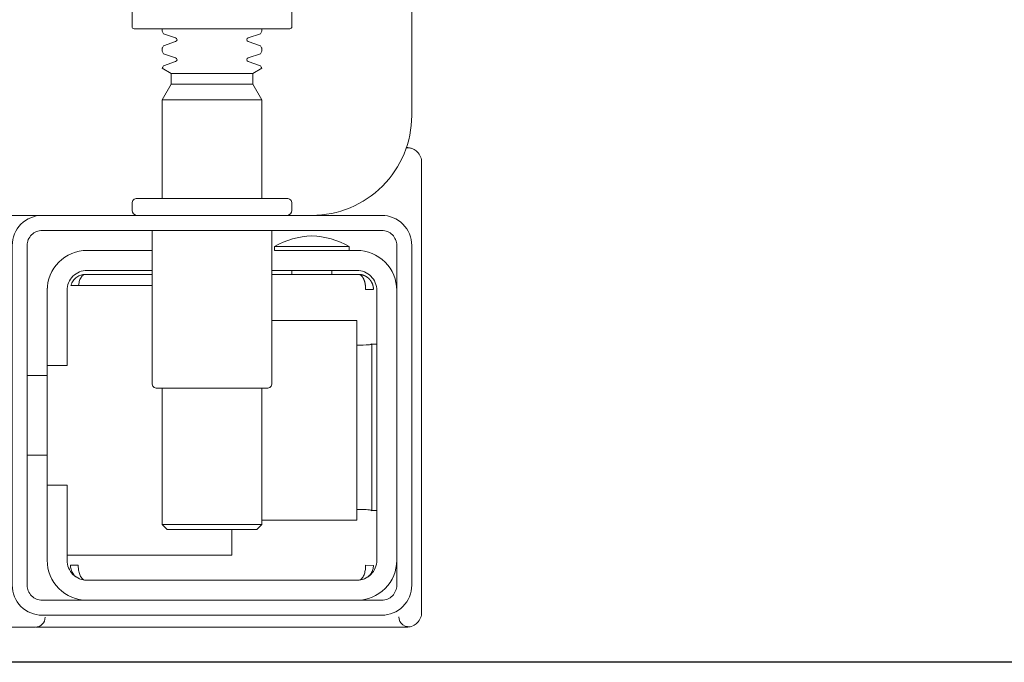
# Model space of a CAD drawing. Header units: millimetres. Extents: x -1893473 to 1546619, y -568027 to 942944.
# Tile 187 of 256: x 169673 to 169771, y -495867 to -495802. Entities that reach past the tile are written whole.
import ezdxf
from ezdxf.enums import TextEntityAlignment as Align

# ---------------------------------------------------------------- set-up
doc = ezdxf.new("R2010")
doc.units = ezdxf.units.MM
doc.header["$LTSCALE"] = 0.2
doc.layers.get('0').update_dxf_attribs({"lineweight": 0})
for name, color, linetype, lineweight in [('!! 0_Opis_pom', 9, 'Continuous', 13), ('!! 1_OPIS POM NOWE', 140, 'Continuous', 5), ('P-Opis nadproża', 150, 'Continuous', 9)]:
    doc.layers.add(name, color=color, linetype=linetype, lineweight=lineweight)
doc.layers.add('!! 1_zabudowa GK', color=33, linetype='Continuous')
doc.layers.add('!!_@ wypos sanit nd', color=7, linetype='Continuous', lineweight=0, plot=False)
doc.styles.add('ARIAL', font='tahoma.ttf')

# ---------------------------------------------------------------- blocks, each defined once
blk = doc.blocks.new('A$C4ebe9e89')
for points in [[(-0.159932, 0.04968), (-0.172483, 0.04968, 0.405519), (-0.171998, 0.05018), (-0.171998, 0.05088, 0.414214), (-0.172498, 0.05138), (-0.187498, 0.05138, 0.414214), (-0.187998, 0.05088), (-0.187998, 0.05018, 0.405519), (-0.187513, 0.04968), (-0.189998, 0.04968, -0.414214), (-0.199998, 0.05968), (-0.199998, 0.13968, -0.266001), (-0.195061, 0.148304)], [(-0.187998, 0.144827), (-0.187998, 0.068559, 0.414214), (-0.187798, 0.068359), (-0.175453, 0.068359), (-0.172198, 0.068359, 0.414214), (-0.171998, 0.068559), (-0.171998, 0.072359)], [(-0.184999, 0.068359), (-0.184999, 0.068117, -0.050055), (-0.184852, 0.067856), (-0.183635, 0.067448, -0.719897), (-0.183635, 0.067069), (-0.184852, 0.066662, -0.050055), (-0.184999, 0.0664), (-0.184999, 0.066117, -0.050055), (-0.184852, 0.065856), (-0.183635, 0.065448, -0.719897), (-0.183635, 0.065069), (-0.184852, 0.064662, -0.050055), (-0.184999, 0.0644), (-0.184099, 0.063881), (-0.184099, 0.062818), (-0.184999, 0.061259), (-0.184999, 0.05138)], [(-0.174999, 0.068359), (-0.174999, 0.068117, 0.050055), (-0.175145, 0.067856), (-0.176362, 0.067448, 0.719897), (-0.176362, 0.067069), (-0.175145, 0.066662, 0.050055), (-0.174999, 0.0664), (-0.174999, 0.066117, 0.050055), (-0.175145, 0.065856), (-0.176362, 0.065448, 0.719897), (-0.176362, 0.065069), (-0.175145, 0.064662, 0.050055), (-0.174999, 0.0644), (-0.175899, 0.063881), (-0.175899, 0.062818), (-0.174999, 0.061259), (-0.174999, 0.05138)], [(-0.200106, 0.056343, 0.091301), (-0.200554, 0.056035, 0.198909), (-0.200993, 0.054975)], [(-0.199445, 0.056398, 0.170835), (-0.200106, 0.056343)], [(-0.186248, 0.046561, 0.119096), (-0.189998, 0.047643, 0.119096), (-0.193748, 0.046561)], [(-0.185998, 0.04818), (-0.185998, 0.03288, 0.414214), (-0.185498, 0.03238), (-0.174498, 0.03238, 0.414214), (-0.173998, 0.03288), (-0.173998, 0.04818)], [(-0.198498, 0.04218, -0.414214), (-0.194498, 0.04618), (-0.186248, 0.04618), (-0.186248, 0.046561), (-0.193748, 0.046561), (-0.193748, 0.04618)], [(-0.173998, 0.04618), (-0.167498, 0.04618, -0.414214), (-0.163498, 0.04218), (-0.163529, 0.04268)], [(-0.185998, 0.04418), (-0.194498, 0.04418, 0.414214), (-0.196498, 0.04218), (-0.196498, 0.01518, 0.414214), (-0.194498, 0.01318), (-0.167498, 0.01318, 0.414214), (-0.165498, 0.01518), (-0.165498, 0.02268), (-0.163498, 0.02268), (-0.163498, 0.04218)], [(-0.163498, 0.03468), (-0.165498, 0.03468), (-0.165498, 0.04218, 0.414214), (-0.167498, 0.04418), (-0.173998, 0.04418)], [(-0.194498, 0.020247), (-0.19515, 0.020244), (-0.195421, 0.020242), (-0.1956, 0.020239), (-0.195666, 0.020236, 0.116465), (-0.19589, 0.020184), (-0.196006, 0.020125), (-0.196006, 0.036834), (-0.19589, 0.036776, 0.116465), (-0.195666, 0.036723), (-0.195421, 0.036717), (-0.19515, 0.036715), (-0.194498, 0.036712)], [(-0.167498, 0.01118, 0.414214), (-0.163498, 0.01518), (-0.163498, 0.02268)], [(-0.198498, 0.01518, 0.414214), (-0.194498, 0.01118)], [(-0.200993, 0.009984, 0.198909), (-0.200554, 0.008924, 0.091301), (-0.200106, 0.008616)], [(-0.162365, 0.008487), (-0.162495, 0.008488), (-0.162687, 0.00849), (-0.162936, 0.008491), (-0.163233, 0.008492), (-0.163566, 0.008493), (-0.163926, 0.008493), (-0.164275, 0.008493), (-0.197709, 0.008493), (-0.198409, 0.008493), (-0.199027, 0.008491), (-0.199482, 0.008488), (-0.199608, 0.008493), (-0.199728, 0.008507), (-0.199837, 0.008528), (-0.200033, 0.008586, 0.517033), (-0.198697, 0.009525)], [(-0.163298, 0.009479, 0.412536), (-0.162298, 0.008485), (-0.112504, 0.008485), (-0.112213, 0.008513), (-0.111933, 0.008597), (-0.111675, 0.008735), (-0.111448, 0.008919), (-0.111262, 0.009144), (-0.111122, 0.009401), (-0.111035, 0.00968)]]:
    blk.add_lwpolyline(points, format="xyb")
for points in [[(-0.184099, 0.063881), (-0.175899, 0.063881)], [(-0.175899, 0.062818), (-0.184099, 0.062818)], [(-0.174999, 0.061259), (-0.184999, 0.061259)], [(-0.200007, 0.056382), (-0.199875, 0.056422), (-0.199756, 0.056448), (-0.199624, 0.056465), (-0.19948, 0.056471)], [(-0.200993, 0.054975), (-0.200993, 0.009984)], [(-0.19478, 0.043779), (-0.185998, 0.043779)], [(-0.191998, 0.04418), (-0.191998, 0.043779)], [(-0.187998, 0.04418), (-0.187998, 0.043779)], [(-0.166636, 0.04268), (-0.166662, 0.042838), (-0.166686, 0.042951), (-0.166715, 0.04306), (-0.166749, 0.043164), (-0.166786, 0.043262), (-0.166834, 0.043367), (-0.166887, 0.043461), (-0.166944, 0.043545), (-0.167013, 0.043627), (-0.167096, 0.043698), (-0.167183, 0.043748), (-0.167284, 0.043779), (-0.167182, 0.043772), (-0.167077, 0.043758), (-0.166963, 0.043734), (-0.166862, 0.043705), (-0.166765, 0.043669), (-0.166661, 0.043622), (-0.166569, 0.043572), (-0.166462, 0.043503), (-0.16636, 0.043424), (-0.166266, 0.043337), (-0.16618, 0.043243), (-0.166102, 0.043141), (-0.166033, 0.043033), (-0.165973, 0.04292), (-0.165924, 0.042802), (-0.165884, 0.04268), (-0.173998, 0.04268)], [(-0.173998, 0.043779), (-0.167216, 0.043779)], [(-0.184999, 0.01918), (-0.194498, 0.01918), (-0.194498, 0.03918), (-0.185998, 0.03918)], [(-0.195909, 0.036785), (-0.196017, 0.036787), (-0.196155, 0.036788), (-0.196318, 0.03679), (-0.196498, 0.036791)], [(-0.161498, 0.03368), (-0.163498, 0.03368)], [(-0.184999, 0.03238), (-0.184999, 0.018759), (-0.184499, 0.018259), (-0.175499, 0.018259), (-0.174999, 0.018759), (-0.174999, 0.03238)], [(-0.161498, 0.02568), (-0.163498, 0.02568)], [(-0.196498, 0.020168), (-0.196318, 0.020169), (-0.196155, 0.020171), (-0.196017, 0.020172), (-0.195909, 0.020174)], [(-0.174999, 0.018759), (-0.184999, 0.018759)], [(-0.181998, 0.018259), (-0.181998, 0.01568), (-0.165498, 0.01568)], [(-0.166361, 0.013534), (-0.166252, 0.013637), (-0.166184, 0.013712), (-0.166122, 0.013791), (-0.166059, 0.013884), (-0.166004, 0.013978), (-0.165958, 0.014074), (-0.165919, 0.014169), (-0.165885, 0.014275), (-0.16586, 0.01438), (-0.165842, 0.014485), (-0.165833, 0.014585), (-0.165831, 0.014688), (-0.165931, 0.01468), (-0.166064, 0.01468), (-0.166296, 0.01468), (-0.166405, 0.01468), (-0.166505, 0.01468), (-0.166607, 0.014683), (-0.16661, 0.014583), (-0.166619, 0.014482), (-0.166625, 0.01438), (-0.166636, 0.014278), (-0.166652, 0.014176), (-0.166672, 0.014072), (-0.166697, 0.013967), (-0.166726, 0.013865), (-0.166758, 0.013769), (-0.166802, 0.013661), (-0.16685, 0.013562), (-0.166902, 0.013473), (-0.166968, 0.013383), (-0.167039, 0.013308), (-0.167118, 0.013246), (-0.167252, 0.01318), (-0.194749, 0.01318), (-0.194928, 0.013283), (-0.195007, 0.013359), (-0.195074, 0.013444), (-0.195129, 0.013531), (-0.19518, 0.01363), (-0.195221, 0.013724), (-0.195257, 0.013825), (-0.19529, 0.013933), (-0.195318, 0.014045), (-0.195338, 0.014146), (-0.195355, 0.014249), (-0.195368, 0.014354), (-0.195378, 0.014462), (-0.195384, 0.014576), (-0.195386, 0.01468), (-0.196166, 0.014666), (-0.196162, 0.014565), (-0.19615, 0.014459), (-0.19613, 0.014353), (-0.196104, 0.014253), (-0.196069, 0.014148), (-0.19603, 0.014055), (-0.195979, 0.013954), (-0.195924, 0.013863), (-0.195861, 0.013773), (-0.195791, 0.013687), (-0.195714, 0.013607), (-0.195633, 0.013533)]]:
    blk.add_lwpolyline(points)
for points in [[(-0.199998, 0.01268), (-0.199998, 0.04668, -0.414214), (-0.196998, 0.04968), (-0.162998, 0.04968, -0.414214), (-0.159998, 0.04668), (-0.159998, 0.01268, -0.414214), (-0.162998, 0.00968), (-0.196998, 0.00968, -0.414214)], [(-0.161498, 0.04668), (-0.161498, 0.01268, -0.414214), (-0.162998, 0.01118), (-0.196998, 0.01118, -0.414214), (-0.198498, 0.01268), (-0.198498, 0.04668, -0.414214), (-0.196998, 0.04818), (-0.162998, 0.04818, -0.414214)]]:
    blk.add_lwpolyline(points, format="xyb", close=True)
blk.add_lwpolyline([(-0.194666, 0.043779), (-0.194664, 0.043779), (-0.194663, 0.043779), (-0.194663, 0.043779), (-0.194662, 0.043779), (-0.194662, 0.043779), (-0.194661, 0.043779), (-0.194661, 0.043779), (-0.194661, 0.043779), (-0.19466, 0.043779), (-0.194661, 0.043779), (-0.194661, 0.043779), (-0.194661, 0.043779), (-0.194662, 0.043779), (-0.194663, 0.043779), (-0.194663, 0.043779), (-0.194665, 0.043779), (-0.194667, 0.043779), (-0.194669, 0.043779), (-0.194672, 0.043779), (-0.194674, 0.043778), (-0.194677, 0.043778), (-0.19468, 0.043778), (-0.194692, 0.043778), (-0.194698, 0.043777), (-0.194704, 0.043777), (-0.194707, 0.043777), (-0.19471, 0.043776), (-0.194712, 0.043776), (-0.194715, 0.043776), (-0.194717, 0.043776), (-0.194719, 0.043775), (-0.194723, 0.043775), (-0.194725, 0.043774), (-0.194726, 0.043774), (-0.194729, 0.043773), (-0.194731, 0.043773), (-0.194732, 0.043773), (-0.194733, 0.043773), (-0.194735, 0.043772), (-0.194736, 0.043772), (-0.194738, 0.043772), (-0.194739, 0.043771), (-0.194741, 0.043771), (-0.194743, 0.04377), (-0.194746, 0.04377), (-0.194748, 0.043769), (-0.194751, 0.043769), (-0.194753, 0.043768), (-0.194756, 0.043767), (-0.194759, 0.043767), (-0.194762, 0.043766), (-0.194765, 0.043765), (-0.194768, 0.043764), (-0.194772, 0.043763), (-0.194778, 0.043761), (-0.194785, 0.043759), (-0.194792, 0.043756), (-0.194799, 0.043754), (-0.194805, 0.043751), (-0.194812, 0.043748), (-0.194819, 0.043745), (-0.194827, 0.043742), (-0.194834, 0.043738), (-0.194841, 0.043735), (-0.194848, 0.043731), (-0.194855, 0.043727), (-0.194862, 0.043723), (-0.194869, 0.043719), (-0.194876, 0.043714), (-0.194883, 0.04371), (-0.19489, 0.043705), (-0.194897, 0.0437), (-0.194904, 0.043695), (-0.194911, 0.04369), (-0.194918, 0.043684), (-0.194925, 0.043679), (-0.194932, 0.043673), (-0.194939, 0.043668), (-0.194946, 0.043662), (-0.194952, 0.043656), (-0.194959, 0.043649), (-0.194966, 0.043643), (-0.194973, 0.043637), (-0.194979, 0.04363), (-0.194986, 0.043623), (-0.194993, 0.043616), (-0.194999, 0.043609), (-0.195006, 0.043602), (-0.195012, 0.043594), (-0.195019, 0.043587), (-0.195025, 0.043579), (-0.195032, 0.043571), (-0.195038, 0.043563), (-0.195044, 0.043555), (-0.195051, 0.043547), (-0.195057, 0.043539), (-0.195063, 0.04353), (-0.195069, 0.043522), (-0.195076, 0.043513), (-0.195082, 0.043504), (-0.195088, 0.043495), (-0.195094, 0.043486), (-0.1951, 0.043477), (-0.195106, 0.043467), (-0.195111, 0.043458), (-0.195117, 0.043448), (-0.195123, 0.043438), (-0.195129, 0.043428), (-0.195134, 0.043418), (-0.19514, 0.043408), (-0.195145, 0.043398), (-0.195151, 0.043388), (-0.195156, 0.043377), (-0.195162, 0.043366), (-0.195167, 0.043356), (-0.195173, 0.043345), (-0.195178, 0.043334), (-0.195183, 0.043323), (-0.195188, 0.043312), (-0.195193, 0.0433), (-0.195198, 0.043289), (-0.195203, 0.043277), (-0.195208, 0.043266), (-0.195213, 0.043254), (-0.195218, 0.043242), (-0.195223, 0.04323), (-0.195227, 0.043218), (-0.195232, 0.043206), (-0.195236, 0.043194), (-0.195241, 0.043181), (-0.195245, 0.043169), (-0.19525, 0.043157), (-0.195258, 0.043132), (-0.195266, 0.043106), (-0.195274, 0.043081), (-0.195282, 0.043055), (-0.195289, 0.043029), (-0.195296, 0.043003), (-0.195303, 0.042977), (-0.19531, 0.042951), (-0.195316, 0.042925), (-0.195322, 0.042898), (-0.195327, 0.042872), (-0.195333, 0.042845), (-0.195338, 0.042819), (-0.195343, 0.042792), (-0.195347, 0.042765), (-0.195351, 0.042739), (-0.195355, 0.042712), (-0.195359, 0.042685), (-0.195362, 0.042658), (-0.195366, 0.042632), (-0.195368, 0.042605), (-0.195371, 0.042578), (-0.195372, 0.042565), (-0.195373, 0.042559), (-0.195373, 0.042552), (-0.195374, 0.042546), (-0.195375, 0.04254), (-0.195375, 0.042534), (-0.195375, 0.042528), (-0.195376, 0.042522), (-0.195376, 0.042516), (-0.195377, 0.042511), (-0.195377, 0.042505), (-0.195377, 0.0425), (-0.195378, 0.042495), (-0.195378, 0.04249), (-0.195378, 0.042485), (-0.195379, 0.04248), (-0.195379, 0.042476), (-0.195379, 0.042471), (-0.195379, 0.042467), (-0.19538, 0.042463), (-0.19538, 0.04246), (-0.19538, 0.042456), (-0.19538, 0.042453), (-0.19538, 0.04245), (-0.195381, 0.042447), (-0.195381, 0.042444), (-0.195381, 0.042441), (-0.195381, 0.042439), (-0.195381, 0.042437), (-0.195381, 0.042434), (-0.195381, 0.04243), (-0.195382, 0.042427), (-0.195382, 0.042424), (-0.195382, 0.042421), (-0.195382, 0.042415), (-0.195383, 0.042409), (-0.195383, 0.042404), (-0.195384, 0.042399), (-0.195384, 0.042394), (-0.195384, 0.04239), (-0.195384, 0.042385), (-0.195384, 0.042381), (-0.195384, 0.042376), (-0.195384, 0.042371), (-0.195384, 0.042367), (-0.195383, 0.042362), (-0.195383, 0.042357), (-0.195382, 0.042353), (-0.195382, 0.042348), (-0.195381, 0.042344), (-0.19538, 0.04234), (-0.195379, 0.042336), (-0.195378, 0.042329), (-0.195377, 0.042321), (-0.195376, 0.042317), (-0.195376, 0.042313), (-0.195376, 0.04231), (-0.195376, 0.042306), (-0.195376, 0.042302), (-0.195377, 0.042299), (-0.195377, 0.042295), (-0.195378, 0.042291), (-0.19538, 0.042288), (-0.195381, 0.042286), (-0.195381, 0.042285), (-0.195382, 0.042283), (-0.195383, 0.042282), (-0.195385, 0.042281), (-0.195386, 0.042279), (-0.195387, 0.042277), (-0.195389, 0.042276), (-0.195391, 0.042274), (-0.195394, 0.042273), (-0.195396, 0.042272), (-0.195398, 0.042271), (-0.1954, 0.04227), (-0.195403, 0.04227), (-0.195408, 0.04227), (-0.195412, 0.04227), (-0.195417, 0.042271), (-0.195422, 0.042272), (-0.195431, 0.042275), (-0.195441, 0.042279), (-0.195446, 0.04228), (-0.195451, 0.042282), (-0.195457, 0.042283), (-0.19546, 0.042283), (-0.195464, 0.042284), (-0.195471, 0.042284), (-0.195479, 0.042284), (-0.195486, 0.042284), (-0.195494, 0.042284), (-0.195502, 0.042283), (-0.19551, 0.042282), (-0.195519, 0.042282), (-0.195528, 0.042281), (-0.195538, 0.04228), (-0.195548, 0.04228), (-0.195559, 0.042279), (-0.195569, 0.042279), (-0.19558, 0.042279), (-0.19559, 0.042279), (-0.195612, 0.042279), (-0.195634, 0.042279), (-0.195655, 0.042279), (-0.195676, 0.042279), (-0.195697, 0.042279), (-0.195737, 0.042279), (-0.195757, 0.042279), (-0.195777, 0.042279), (-0.195948, 0.042279), (-0.195962, 0.042279), (-0.195976, 0.042279), (-0.19599, 0.042279), (-0.196003, 0.042279), (-0.196016, 0.042279), (-0.196028, 0.042279), (-0.19604, 0.042279), (-0.196051, 0.042279), (-0.196062, 0.042279), (-0.196072, 0.042279), (-0.196082, 0.04228), (-0.196091, 0.042281), (-0.1961, 0.042282), (-0.196108, 0.042283), (-0.196115, 0.042284), (-0.196128, 0.042287), (-0.196134, 0.042287), (-0.19614, 0.042288), (-0.196144, 0.042289), (-0.196149, 0.042288), (-0.196151, 0.042288), (-0.196153, 0.042288), (-0.196154, 0.042287), (-0.196156, 0.042287), (-0.196157, 0.042286), (-0.196159, 0.042285), (-0.19616, 0.042283), (-0.196161, 0.042282), (-0.196162, 0.04228), (-0.196163, 0.042278), (-0.196163, 0.042276), (-0.196164, 0.042273), (-0.196165, 0.042271), (-0.196165, 0.04227), (-0.196165, 0.04227), (-0.196165, 0.042269), (-0.196165, 0.042269), (-0.196166, 0.04227), (-0.196166, 0.042271), (-0.196166, 0.042272), (-0.196166, 0.042274), (-0.196166, 0.042276), (-0.196166, 0.042279), (-0.196166, 0.042282), (-0.196166, 0.042286), (-0.196166, 0.042289), (-0.196166, 0.042293), (-0.196166, 0.042301), (-0.196166, 0.04231), (-0.196166, 0.042318), (-0.196165, 0.042327), (-0.196165, 0.042335), (-0.196165, 0.04234), (-0.196165, 0.042345), (-0.196164, 0.042349), (-0.196164, 0.042355), (-0.196164, 0.04236), (-0.196164, 0.042363), (-0.196163, 0.042366), (-0.196163, 0.042379), (-0.196162, 0.042386), (-0.196162, 0.042392), (-0.196161, 0.042399), (-0.196161, 0.042403), (-0.196161, 0.042407), (-0.19616, 0.04241), (-0.19616, 0.042415), (-0.19616, 0.042419), (-0.196159, 0.042423), (-0.196159, 0.042428), (-0.196158, 0.042433), (-0.196158, 0.042439), (-0.196157, 0.042444), (-0.196156, 0.04245), (-0.196156, 0.042454), (-0.196156, 0.042456), (-0.196155, 0.042459), (-0.196155, 0.042462), (-0.196155, 0.042465), (-0.196154, 0.042468), (-0.196154, 0.042472), (-0.196153, 0.042476), (-0.196153, 0.04248), (-0.196152, 0.042485), (-0.196151, 0.042489), (-0.196151, 0.042495), (-0.19615, 0.0425), (-0.196149, 0.042505), (-0.196148, 0.042511), (-0.196147, 0.042517), (-0.196146, 0.042523), (-0.196145, 0.04253), (-0.196144, 0.042536), (-0.196143, 0.042543), (-0.196141, 0.04255), (-0.19614, 0.042557), (-0.196139, 0.042564), (-0.196137, 0.042572), (-0.196136, 0.042579), (-0.196134, 0.042587), (-0.196132, 0.042595), (-0.196131, 0.042603), (-0.196129, 0.042612), (-0.196125, 0.042628), (-0.196121, 0.042645), (-0.196117, 0.042661), (-0.196112, 0.042677), (-0.196108, 0.042694), (-0.196103, 0.04271), (-0.196098, 0.042726), (-0.196093, 0.042742), (-0.196088, 0.042758), (-0.196082, 0.042774), (-0.196076, 0.04279), (-0.196071, 0.042806), (-0.196065, 0.042822), (-0.196058, 0.042837), (-0.196052, 0.042853), (-0.196045, 0.042869), (-0.196039, 0.042884), (-0.196032, 0.042899), (-0.196025, 0.042915), (-0.196018, 0.04293), (-0.19601, 0.042945), (-0.196003, 0.04296), (-0.195995, 0.042975), (-0.195987, 0.04299), (-0.195979, 0.043005), (-0.195971, 0.043019), (-0.195962, 0.043034), (-0.195954, 0.043048), (-0.195945, 0.043063), (-0.195936, 0.043077), (-0.195927, 0.043091), (-0.195918, 0.043106), (-0.195909, 0.04312), (-0.195899, 0.043133), (-0.195889, 0.043147), (-0.19588, 0.043161), (-0.19587, 0.043175), (-0.195859, 0.043188), (-0.195849, 0.043201), (-0.195839, 0.043215), (-0.195828, 0.043228), (-0.195817, 0.043241), (-0.195806, 0.043254), (-0.195795, 0.043266), (-0.195784, 0.043279), (-0.195773, 0.043292), (-0.195761, 0.043304), (-0.19575, 0.043316), (-0.195738, 0.043328), (-0.195726, 0.04334), (-0.195714, 0.043352), (-0.195702, 0.043364), (-0.19569, 0.043375), (-0.195678, 0.043387), (-0.195665, 0.043398), (-0.195653, 0.043409), (-0.19564, 0.04342), (-0.195627, 0.043431), (-0.195614, 0.043442), (-0.195601, 0.043452), (-0.195588, 0.043463), (-0.195574, 0.043473), (-0.195561, 0.043483), (-0.195547, 0.043493), (-0.195534, 0.043503), (-0.19552, 0.043513), (-0.195506, 0.043522), (-0.195492, 0.043532), (-0.195478, 0.043541), (-0.195463, 0.04355), (-0.195449, 0.043559), (-0.195435, 0.043567), (-0.19542, 0.043576), (-0.195405, 0.043584), (-0.195391, 0.043593), (-0.195376, 0.043601), (-0.195361, 0.043609), (-0.195346, 0.043616), (-0.195331, 0.043624), (-0.195316, 0.043631), (-0.1953, 0.043639), (-0.195285, 0.043646), (-0.19527, 0.043652), (-0.195254, 0.043659), (-0.195239, 0.043666), (-0.195223, 0.043672), (-0.195207, 0.043678), (-0.195191, 0.043684), (-0.195176, 0.04369), (-0.19516, 0.043696), (-0.195144, 0.043701), (-0.195128, 0.043706), (-0.195112, 0.043712), (-0.195096, 0.043716), (-0.195079, 0.043721), (-0.195063, 0.043726), (-0.195047, 0.04373), (-0.19503, 0.043734), (-0.195014, 0.043738), (-0.194997, 0.043742), (-0.194981, 0.043746), (-0.194964, 0.043749), (-0.194948, 0.043753), (-0.194931, 0.043756), (-0.194915, 0.043759), (-0.194906, 0.04376), (-0.194897, 0.043761), (-0.194888, 0.043763), (-0.194878, 0.043764), (-0.194868, 0.043766), (-0.194857, 0.043767), (-0.194846, 0.043768), (-0.194835, 0.04377), (-0.194823, 0.043771), (-0.194811, 0.043772), (-0.194799, 0.043773), (-0.194792, 0.043774), (-0.194786, 0.043774), (-0.194781, 0.043775), (-0.194775, 0.043775), (-0.19477, 0.043776), (-0.194765, 0.043776), (-0.194755, 0.043777), (-0.194745, 0.043777), (-0.194741, 0.043777), (-0.194736, 0.043778), (-0.194732, 0.043778), (-0.194728, 0.043778), (-0.194712, 0.043779), (-0.194704, 0.043779), (-0.194696, 0.043779), (-0.194694, 0.043779), (-0.194692, 0.043779), (-0.19469, 0.043779), (-0.194689, 0.043779), (-0.194686, 0.043779), (-0.194683, 0.043779), (-0.194678, 0.043779), (-0.194676, 0.043779), (-0.194673, 0.043779), (-0.194671, 0.043779), (-0.19467, 0.043779), (-0.194668, 0.043779)], close=True)
for centre in [(-0.241363, 0.125806), (-0.225377, 0.125806), (-0.209392, 0.125806)]:
    blk.add_ellipse(centre, major_axis=(0, 0.055698), ratio=0.04256, start_param=0.705617, end_param=3.691026)
blk = doc.blocks.new('A$C2EB40A8D')
at = {"layer": '!! 1_zabudowa GK'}
blk.add_lwpolyline([(6407.5648, -1464.98603), (3298.87011, -1464.98603)], dxfattribs=at)
at = {"layer": '!!_@ wypos sanit nd', "xscale": -1000, "yscale": 1000, "zscale": 1000}
blk.add_blockref('A$C4ebe9e89', (5843.98841, -1469.95656), dxfattribs=at)
at = {"layer": '!! 0_Opis_pom', "ltscale": 0.7, "style": 'ARIAL'}
for tag, p in [('B1,21', (-891.77727, 31796.97458)), ('A1,16', (-13651.31084, 31587.95236)), ('B1,19', (-5798.61305, 31587.22944)), ('B1/17', (-9701.43347, 31565.05244)), ('1,23', (10805.41388, 31565.05244)), ('1,22', (4526.58954, 31507.65132)), ('A1,1', (-16866.13618, 31459.3792)), ('B1,18', (-7791.62894, 31330.08444)), ('B1,20', (-2961.4347, 31167.05787)), ('A1,6', (-19287.17717, 30923.71998)), ('B1,1', (14135.63445, 30913.92963)), ('B1,3', (17346.74696, 30023.81022)), ('B1,4', (29817.71501, 29157.67457)), ('A1,5', (-23454.5385, 28820.77901)), ('A1,2', (-17502.57721, 28602.57524)), ('B1,2D', (2616.16402, 28559.52261)), ('A1,15', (-13651.31084, 28261.46046)), ('B1,4', (29883.58177, 28158.35876)), ('B1,2B', (18801.54781, 27650.12382)), ('B1,2A', (13086.7373, 27376.04393)), ('A1,3', (-16846.27912, 25980.40356)), ('B1,8', (9089.53994, 25356.27639)), ('B1,6', (31915.87888, 23754.79829)), ('A1,4', (-24010.17576, 23559.17399)), ('B1,14', (-11621.32288, 23261.44183)), ('B1,13', (-3080.55208, 22924.09997)), ('B1,5', (29245.49088, 22896.69268)), ('B1,10', (3982.60923, 22874.21277)), ('B1,9', (5634.43488, 22623.92098)), ('B1,2C', (13327.26639, 22378.5328)), ('B1,7', (16398.41175, 22348.28836)), ('B1,11', (5553.20442, 20939.83877)), ('B1,12', (3693.27174, 20628.72148)), ('C1,3', (5969.08376, 16336.01084)), ('C1,2', (11955.93711, 11671.55655)), ('C1,1', (15659.17205, 11415.94196)), ('C1,4', (5140.00888, 9205.5831)), ('C1,5', (5680.4486, 6154.54995)), ('C1,10', (16327.05085, 6080.66085)), ('C1,9', (16526.57171, 3173.45283)), ('C1,6', (6367.37903, 2771.84181)), ('D0,18', (-1981.87701, -110.73158)), ('D0,7', (-13531.42299, -1159.67649)), ('C1,7', (7275.77161, -1303.00991)), ('D0,17', (2064.87671, -1345.69113)), ('D0,3', (-9324.21674, -1442.63631)), ('D0,6', (-17529.61851, -1957.37463)), ('D0,10', (-21369.4432, -2140.60378)), ('D,09', (-12990.08379, -2746.32902)), ('D0,2', (-5516.19514, -3101.87722)), ('D0,16', (2266.73061, -3284.15369)), ('D0,8', (-14357.79539, -3567.69719)), ('D0,5', (-10461.54478, -3629.26575)), ('D0,4', (-8396.53404, -4353.7937)), ('D0,15', (1974.41895, -5205.84774)), ('D0,1', (-5633.49598, -5662.48534)), ('D0,11', (-23334.09291, -6045.78706)), ('D0,12', (-22436.85763, -9302.9678)), ('D0,13', (-22436.85763, -11581.16526)), ('D0,14', (-13645.94445, -11884.57769))]:
    blk.add_attdef(tag, text='', height=119.68, dxfattribs=at).set_placement(p, align=Align.MIDDLE_CENTER)
at = {"layer": '!! 1_OPIS POM NOWE', "style": 'ARIAL'}
for tag, p in [('C1.7A', (7769.3756, 685.765)), ('C1.7C', (7655.80151, -2045.04756)), ('C1.8B', (10935.93068, -2107.41983)), ('C1.8A', (13897.39715, -2120.69016)), ('C1.7B', (8274.43201, -3270.18959)), ('E1.2', (16701.02923, -5331.07351)), ('E1.5E', (21974.23379, -5463.99012)), ('E1.5D', (24989.27391, -5785.36474)), ('E1.1', (8357.81567, -5851.01076)), ('E1.5C', (25222.53959, -6394.64172)), ('E1.5B', (27694.70831, -7009.86571)), ('E1.6', (5279.46063, -8141.28746)), ('E1.5A', (25547.9555, -8495.18994)), ('E1.5G', (23977.19473, -9792.46695)), ('E1.5F', (22414.7084, -9822.66389)), ('E1,4', (13935.69867, -10458.20073)), ('E1.5L', (28030.8296, -11267.7725)), ('E1.3', (5639.18862, -11994.01941)), ('E1.5H', (23988.49716, -12231.38049)), ('E1.5K', (27714.73934, -12977.98364)), ('E1.5I', (22290.68736, -13989.9049)), ('E1.5J', (27095.71534, -16088.17469))]:
    blk.add_attdef(tag, text='', height=119.68, dxfattribs=at).set_placement(p, align=Align.MIDDLE_CENTER)

msp = doc.modelspace()

# ---------------------------------------------------------------- block references
at = {"layer": 'P-Opis nadproża', "color": 4}
msp.add_blockref('A$C2EB40A8D', (163667.94092, -494401.63474), dxfattribs=at)

doc.saveas('drawing.dxf')
